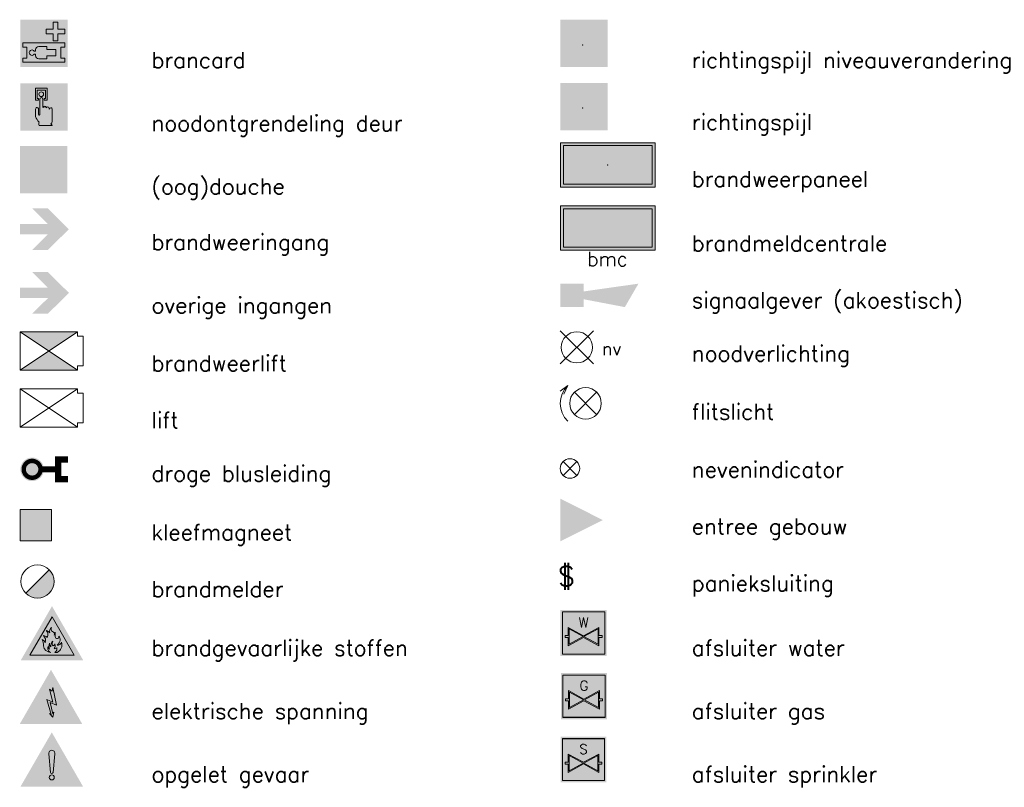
# Model space of a CAD drawing. Header units: millimetres. Extents: x -13022 to 1371524, y -38729 to 632593.
# Tile 2 of 256: x 334067 to 343427, y 223511 to 230803. Entities that reach past the tile are written whole.
import ezdxf
from ezdxf.enums import TextEntityAlignment as Align

# ---------------------------------------------------------------- set-up
doc = ezdxf.new("R2010")
doc.units = ezdxf.units.MM
doc.header["$LTSCALE"] = 35
doc.layers.add('Al65----_beveiliging-inst', color=92, linetype='Continuous', lineweight=9)
doc.layers.add('brandveiligheid voorzieningen', color=10, linetype='Continuous', lineweight=9)
doc.layers.add('At$1a---_tekst', color=2, linetype='Continuous')
doc.styles.add('Algemeen', font='simplex.shx', dxfattribs={"height": 2.5})
doc.styles.add('Arial', font='simplex.shx')
doc.styles.add('SafetySign', font='simplex.shx')

# ---------------------------------------------------------------- blocks, each defined once
blk = doc.blocks.new('Overige ingang')
at = {"layer": 'Al65----_beveiliging-inst'}
blk.add_hatch(color=10, dxfattribs=at).paths.add_polyline_path([(-7.27, -0.47), (-10.6, 2.85), (-13.09, 2.85), (-10.6, 0.36), (-15, 0.36), (-15, -1.29), (-10.6, -1.29), (-13.09, -3.75), (-10.6, -3.75)])
at = {"layer": 'Al65----_beveiliging-inst', "linetype": 'Continuous', "lineweight": 0, "true_color": 0xffffff}
blk.add_hatch(color=7, dxfattribs=at).paths.add_polyline_path([(-10.81, 2.35), (-11.89, 2.35), (-9.39, -0.14), (-14.5, -0.14), (-14.5, -0.79), (-9.38, -0.79), (-11.88, -3.25), (-10.81, -3.25), (-7.98, -0.47)])
blk = doc.blocks.new('Brandweeringang')
at = {"layer": 'Al65----_beveiliging-inst'}
blk.add_hatch(color=10, dxfattribs=at).paths.add_polyline_path([(0, 0), (-3.33, 3.33), (-5.82, 3.33), (-3.33, 0.84), (-7.73, 0.84), (-7.73, -0.81), (-3.33, -0.81), (-5.82, -3.28), (-3.33, -3.28)])
blk = doc.blocks.new('Kleefmagneet')
at = {"layer": 'Al65----_beveiliging-inst', "linetype": 'Continuous'}
blk.add_hatch(color=92, dxfattribs=at).paths.add_polyline_path([(76.19, -67.42), (71.25, -67.42), (71.25, -72.36), (76.19, -72.36)])
at = {"layer": 'Al65----_beveiliging-inst', "color": 92, "linetype": 'Continuous'}
blk.add_lwpolyline([(71.25, -72.36), (76.19, -72.36), (76.19, -67.42), (71.25, -67.42)], close=True, dxfattribs=at)
blk = doc.blocks.new('Entree gebouw')
at = {"layer": 'brandveiligheid voorzieningen'}
blk.add_hatch(color=256, dxfattribs=at).paths.add_polyline_path([(71.25, -82.36), (77.98, -79), (71.25, -75.63)])
blk = doc.blocks.new('Brandmelder')
at = {"layer": 'brandveiligheid voorzieningen'}
blk.add_hatch(color=256, dxfattribs=at).paths.add_polyline_path([(76.62, -89.8, 0.198912), (75.85, -87.94), (72.13, -91.66, 0.668179)])
blk.add_line((72.13, -91.66), (75.85, -87.94), dxfattribs=at)
blk.add_circle((73.99, -89.8), 2.63, dxfattribs=at)
blk = doc.blocks.new('Brandmeldcentrale')
at = {"layer": 'Al65----_beveiliging-inst', "true_color": 0x000000}
h = blk.add_hatch(color=18, dxfattribs=at)
h.paths.add_polyline_path([(-3.25, -2.53), (10.25, -2.53), (10.25, 3), (-3.25, 3)], flags=16)
h.paths.add_polyline_path([(-3.53, -2.81), (10.53, -2.81), (10.53, 3.28), (-3.53, 3.28)])
at = {"layer": 'Al65----_beveiliging-inst', "color": 7, "true_color": 0xffffff}
blk.add_lwpolyline([(-4, -3.28), (11, -3.28), (11, 3.75), (-4, 3.75)], close=True, dxfattribs=at)
at = {"layer": 'Al65----_beveiliging-inst', "color": 255}
blk.add_lwpolyline([(-3.53, -2.81), (10.53, -2.81), (10.53, 3.28), (-3.53, 3.28)], close=True, dxfattribs=at)
at = {"layer": 'Al65----_beveiliging-inst', "color": 7, "true_color": 0xffffff}
blk.add_solid([(-4, -3.28), (11, -3.28), (-4, 3.75), (11, 3.75)], dxfattribs=at)
at = {"layer": 'Al65----_beveiliging-inst', "color": 10}
blk.add_solid([(-3.53, -2.81), (10.53, -2.81), (10.53, 3.28)], dxfattribs=at)
at = {"layer": 'Al65----_beveiliging-inst', "color": 2, "style": 'Arial'}
blk.add_text('bmc', height=2.25, dxfattribs=at).set_placement((0.2, -5.79))
blk = doc.blocks.new('Nevenindicator')
at = {"layer": 'Al65----_beveiliging-inst', "color": 92, "ltscale": 0.7}
for p, q in [((159.19, -81.94), (161.37, -79.75)), ((159.19, -79.75), (161.37, -81.94))]:
    blk.add_line(p, q, dxfattribs=at)
blk.add_circle((160.28, -80.84), 1.55, dxfattribs=at)
blk = doc.blocks.new('Brancard')
at = {"layer": 'Al65----_beveiliging-inst', "lineweight": 0}
h = blk.add_hatch(color=92, dxfattribs=at)
h.paths.add_polyline_path([(5.32, 0.38), (12.32, 0.38), (12.32, 7.38), (5.32, 7.38)])
h.paths.add_polyline_path([(12.17, 3.95), (12.17, 3.3), (11.5, 3.3), (11.5, 1.52), (12.17, 1.52), (12.17, 0.88), (5.47, 0.88), (5.47, 1.52), (6.11, 1.52), (6.11, 3.3), (5.47, 3.3), (5.47, 3.95)], flags=16)
h.paths.add_polyline_path([(9.2, 6.11), (10.31, 6.11), (10.31, 7.23), (11.06, 7.23), (11.06, 6.11), (12.17, 6.11), (12.17, 5.37), (11.06, 5.37), (11.06, 4.26), (10.31, 4.26), (10.31, 5.37), (9.2, 5.37)], flags=16)
h.paths.add_polyline_path([(8, 3.38), (9.29, 3.38), (9.29, 2.89), (10.72, 2.89), (10.72, 1.93), (9.29, 1.93), (9.29, 1.45), (8, 1.45, -0.414214), (7.52, 1.93), (7.52, 2.17), (7.3, 2.17, -3.296663), (7.3, 2.65), (7.52, 2.65), (7.52, 2.89, -0.414214)], flags=0)
at = {"layer": 'Al65----_beveiliging-inst', "color": 7, "true_color": 0xffffff}
blk.add_solid([(5.07, 0.13), (12.57, 0.13), (5.07, 7.63), (12.57, 7.63)], dxfattribs=at)
at = {"layer": 'brandveiligheid voorzieningen', "color": 7, "true_color": 0xffffff}
for points in [[(9.2, 6.11), (10.31, 6.11), (10.31, 7.23), (11.06, 7.23), (11.06, 6.11), (12.17, 6.11), (12.17, 5.37), (11.06, 5.37), (11.06, 4.26), (10.31, 4.26), (10.31, 5.37), (9.2, 5.37), (9.2, 6.11)], [(12.17, 3.95), (12.17, 3.3), (11.5, 3.3), (11.5, 1.52), (12.17, 1.52), (12.17, 0.88), (5.47, 0.88), (5.47, 1.52), (6.11, 1.52), (6.11, 3.3), (5.47, 3.3), (5.47, 3.95), (12.17, 3.95)]]:
    blk.add_lwpolyline(points, close=True, dxfattribs=at)
blk.add_lwpolyline([(8, 3.38), (9.29, 3.38), (9.29, 2.89), (10.72, 2.89), (10.72, 1.93), (9.29, 1.93), (9.29, 1.45), (8, 1.45, -0.414214), (7.52, 1.93), (7.52, 2.17), (7.3, 2.17, -3.296663), (7.3, 2.65), (7.52, 2.65), (7.52, 2.89, -0.414214), (8, 3.38)], format="xyb", close=True, dxfattribs=at)
blk = doc.blocks.new('Brandweerlift')
at = {"layer": 'Al65----_beveiliging-inst', "linetype": 'Continuous', "lineweight": 0}
h = blk.add_hatch(color=10, dxfattribs=at)
h.paths.add_polyline_path([(4.54, 3.04), (-4.54, 3.04), (0, 0)])
h.paths.add_polyline_path([(0, 0), (-4.54, -3.04), (4.54, -3.04)])
at = {"layer": 'Al65----_beveiliging-inst', "color": 7}
for p, q in [((4.54, -3.04), (-4.54, 3.04)), ((-4.54, -3.04), (4.54, 3.04))]:
    blk.add_line(p, q, dxfattribs=at)
blk.add_lwpolyline([(5.46, 0), (5.46, 2.35), (4.54, 2.35), (4.54, 3.04), (-4.54, 3.04), (-4.54, -3.04), (4.54, -3.04), (4.54, -2.35), (5.46, -2.35)], close=True, dxfattribs=at)
blk = doc.blocks.new('Lift')
at = {"layer": 'Al65----_beveiliging-inst', "color": 7}
for p, q in [((4.54, -3.04), (-4.54, 3.04)), ((-4.54, -3.04), (4.54, 3.04))]:
    blk.add_line(p, q, dxfattribs=at)
blk.add_lwpolyline([(5.46, 0), (5.46, 2.35), (4.54, 2.35), (4.54, 3.04), (-4.54, 3.04), (-4.54, -3.04), (4.54, -3.04), (4.54, -2.35), (5.46, -2.35)], close=True, dxfattribs=at)
blk = doc.blocks.new('Droge blusleiding')
at = {"layer": 'Al65----_beveiliging-inst', "true_color": 0xffffff}
h = blk.add_hatch(color=7, dxfattribs=at)
edge = h.paths.add_edge_path()
edge.add_arc((0, 0), 1.87, 180, 360)
edge.add_arc((0, 0), 1.87, 0, 180)
at = {"layer": 'Al65----_beveiliging-inst', "color": 10, "const_width": 0.7}
blk.add_lwpolyline([(-1.33, 0, 1), (1.33, 0, 1)], format="xyb", close=True, dxfattribs=at)
at = {"layer": 'Al65----_beveiliging-inst', "color": 7, "true_color": 0xffffff, "const_width": 1, "elevation": 1}
for points in [[(5.71, 1.55), (4.11, 1.55), (4.11, -1.57), (5.71, -1.57)], [(1.33, 0), (4.11, 0)]]:
    blk.add_lwpolyline(points, dxfattribs=at)
at = {"layer": 'Al65----_beveiliging-inst', "color": 10, "linetype": 'Continuous', "const_width": 0.7, "elevation": 1}
for points in [[(5.71, 1.55), (4.11, 1.55), (4.11, -1.57), (5.71, -1.57)], [(1.33, 0), (4.11, 0)]]:
    blk.add_lwpolyline(points, dxfattribs=at)
blk = doc.blocks.new('Brandweerpaneel')
at = {"layer": 'Al65----_beveiliging-inst', "true_color": 0x000000}
h = blk.add_hatch(color=18, dxfattribs=at)
h.paths.add_polyline_path([(-3.25, -2.53125), (10.25, -2.53125), (10.25, 3), (-3.25, 3)], flags=16)
h.paths.add_polyline_path([(-3.53125, -2.8125), (10.53125, -2.8125), (10.53125, 3.28125), (-3.53125, 3.28125)])
at = {"layer": 'Al65----_beveiliging-inst', "color": 7, "true_color": 0xffffff}
blk.add_lwpolyline([(-4, -3.28125), (11, -3.28125), (11, 3.75), (-4, 3.75)], close=True, dxfattribs=at)
at = {"layer": 'Al65----_beveiliging-inst', "color": 255}
blk.add_lwpolyline([(-3.53125, -2.8125), (10.53125, -2.8125), (10.53125, 3.28125), (-3.53125, 3.28125)], close=True, dxfattribs=at)
blk.add_point((3.5, 0.234375), dxfattribs=at)
at = {"layer": 'Al65----_beveiliging-inst', "color": 7, "true_color": 0xffffff}
blk.add_solid([(-4, -3.28125), (11, -3.28125), (-4, 3.75), (11, 3.75)], dxfattribs=at)
at = {"layer": 'Al65----_beveiliging-inst', "color": 10}
blk.add_solid([(-3.53125, -2.8125), (10.53125, -2.8125), (10.53125, 3.28125)], dxfattribs=at)
blk = doc.blocks.new('Panieksluiting')
at = {"layer": 'brandveiligheid voorzieningen', "lineweight": 0, "style": 'Algemeen'}
blk.add_text('$', height=3.09, dxfattribs=at).set_placement((158.43, -91.61))
blk = doc.blocks.new('Flitslicht')
at = {"layer": 'Al65----_beveiliging-inst', "color": 92, "linetype": 'Continuous'}
for p, q in [((0, 565), (-120, 476)), ((0, 565), (-60, 428)), ((106, 106), (459, 459)), ((106, 459), (459, 106))]:
    blk.add_line(p, q, dxfattribs=at)
blk.add_circle((283, 283), 250, dxfattribs=at)
blk.add_arc((283, 283), 400, 135, 225, dxfattribs=at)
blk = doc.blocks.new('Noodontgrendeling deur')
at = {"layer": 'brandveiligheid voorzieningen', "true_color": 0xffffff}
h = blk.add_hatch(color=7, dxfattribs=at)
h.paths.add_polyline_path([(-1.3623, 6.704), (-1.3623, 4.818), (-0.8616, 4.818), (-0.8616, 5.105), (-1.0867, 5.105), (-1.0867, 6.416), (0.2412, 6.416), (0.2412, 5.105), (0.0423, 5.105), (0.0423, 4.818), (0.5292, 4.818), (0.5292, 6.704)])
edge = h.paths.add_edge_path()
edge.add_line((-0.7744, 0.795), (1.2172, 0.795))
edge.add_arc((1.1848, 0.9151), 0.1244, 285.097845, 344.573813)
edge.add_arc((1.1955, 0.8747), 0.1095, 3.814851, 78.556999)
edge.add_arc((1.2155, 1.0811), 0.0991, 186.406081, 271.011898, ccw=False)
edge.add_arc((0.8951, 1.4295), 0.4225, 301.679206, 358.707701)
edge.add_line((1.3175, 1.42), (1.3175, 3.356))
edge.add_arc((1.0815, 3.3696), 0.2364, 356.700991, 450.505791)
edge.add_arc((1.0751, 3.3423), 0.2637, 89.061593, 168.70314)
edge.add_line((0.8165, 3.394), (0.8165, 3.518))
edge.add_arc((0.5556, 3.5071), 0.2611, 2.39047, 87.792584)
edge.add_arc((0.5705, 3.5064), 0.2616, 91.041001, 151.564737)
edge.add_line((0.3404, 3.631), (0.3404, 3.643))
edge.add_arc((0.0798, 3.6324), 0.2608, 2.337798, 87.799547)
edge.add_arc((0.0991, 3.6332), 0.26, 92.052962, 177.832561)
edge.add_line((-0.1607, 3.643), (-0.1607, 4.967))
edge.add_arc((-0.411, 4.968), 0.2503, 359.76141, 447.144807)
edge.add_arc((-0.3888, 4.9577), 0.2605, 92.124608, 177.943914)
edge.add_line((-0.6492, 4.967), (-0.6492, 2.557))
edge.add_arc((-0.7221, 2.5577), 0.0729, 299.050174, 359.424387, ccw=False)
edge.add_line((-0.6867, 2.494), (-0.7618, 2.457))
edge.add_line((-0.7618, 2.457), (-0.7868, 2.457))
edge.add_line((-0.7868, 2.457), (-0.8745, 2.569))
edge.add_line((-0.8745, 2.569), (-0.8745, 3.419))
edge.add_arc((-1.0861, 3.4433), 0.213, 353.435435, 446.970057)
edge.add_arc((-1.078, 3.4209), 0.2351, 89.220046, 180.466534)
edge.add_line((-1.3131, 3.419), (-1.3131, 2.282))
edge.add_line((-1.3131, 2.282), (-1.3131, 2.219))
edge.add_arc((0.9801, 3.0528), 2.4401, 199.980806, 224.025181)
edge.add_arc((-28.5646, 4.7292), 27.994, 352.668719, 353.081248, ccw=False)
edge.add_arc((-0.073, 1.0253), 0.7382, 169.723152, 198.178085)
edge = h.paths.add_edge_path(flags=17)
edge.add_arc((-0.4353, 5.7799), 0.3921, 271.833261, 357.970029)
edge.add_arc((-0.4345, 5.7425), 0.3917, 3.443844, 88.288775)
edge.add_arc((-0.4184, 5.7498), 0.3842, 90.654144, 177.583048)
edge.add_arc((-0.4087, 5.7816), 0.3939, 182.273303, 267.953611)
at = {"layer": 'Al65----_beveiliging-inst', "color": 7, "true_color": 0xffffff}
blk.add_solid([(-3.75, 0), (3.75, 0), (-3.75, 7.5), (3.75, 7.5)], dxfattribs=at)
at = {"layer": 'Al65----_beveiliging-inst', "color": 92, "lineweight": 18}
blk.add_solid([(-3.5, 0.25), (3.5, 0.25), (-3.5, 7.25), (3.5, 7.25)], dxfattribs=at)
at = {"layer": 'brandveiligheid voorzieningen', "color": 7, "true_color": 0xffffff}
for points in [[(-1.3623, 6.704), (-1.3623, 4.818)], [(0.5292, 6.704), (-1.3623, 6.704)], [(-1.0867, 5.105), (-1.0867, 6.416)], [(-1.0867, 6.416), (0.2412, 6.416)], [(0.2412, 6.416), (0.2412, 5.105)], [(0.5292, 4.818), (0.5292, 6.704)], [(-1.3623, 4.818), (-0.8616, 4.818)], [(-0.8616, 5.105), (-1.0867, 5.105)], [(-0.8616, 4.818), (-0.8616, 5.105)], [(-0.6492, 4.967), (-0.6492, 2.557)], [(-0.1607, 3.643), (-0.1607, 4.967)], [(0.2412, 5.105), (0.0423, 5.105)], [(0.0423, 5.105), (0.0423, 4.818)], [(0.0423, 4.818), (0.5292, 4.818)], [(-1.3131, 3.419), (-1.3131, 2.282)], [(-0.8745, 2.569), (-0.8745, 3.419)], [(0.3404, 3.631), (0.3404, 3.643)], [(0.8165, 3.394), (0.8165, 3.518)], [(1.3175, 1.42), (1.3175, 3.356)], [(-1.3131, 2.282), (-1.3131, 2.219)], [(-0.7868, 2.457), (-0.8745, 2.569)], [(-0.7618, 2.457), (-0.7868, 2.457)], [(-0.6867, 2.494), (-0.7618, 2.457)], [(-0.7744, 0.795), (1.2172, 0.795)]]:
    blk.add_lwpolyline(points, dxfattribs=at)
for points in [[(-0.8023, 5.766, -0.3986), (-0.4228, 6.134)], [(-0.4228, 5.388, -0.3923), (-0.8023, 5.766)], [(-0.3985, 5.218, 0.393), (-0.6492, 4.967)], [(-0.4228, 6.134, -0.3881), (-0.0435, 5.766)], [(-0.0435, 5.766, -0.3946), (-0.4228, 5.388)], [(-0.1607, 4.967, 0.4009), (-0.3985, 5.218)], [(-1.0748, 3.656, 0.4206), (-1.3131, 3.419)], [(-0.8745, 3.419, 0.4324), (-1.0748, 3.656)], [(0.0898, 3.893, 0.3928), (-0.1607, 3.643)], [(0.3404, 3.643, 0.3912), (0.0898, 3.893)], [(0.5657, 3.768, 0.2704), (0.3404, 3.631)], [(0.8165, 3.518, 0.3909), (0.5657, 3.768)], [(1.0794, 3.606, 0.3622), (0.8165, 3.394)], [(1.3175, 3.356, 0.4338), (1.0794, 3.606)], [(-1.3131, 2.219, 0.1053), (-0.7744, 1.357)], [(-0.6492, 2.557, -0.2697), (-0.6867, 2.494)], [(-0.7994, 1.157, 0.1248), (-0.7744, 0.795)], [(-0.7744, 1.357, -0.0018), (-0.7994, 1.157)], [(1.117, 1.07, 0.2541), (1.3175, 1.42)], [(1.2172, 0.982, -0.3869), (1.117, 1.07)], [(1.3047, 0.882, 0.3382), (1.2172, 0.982)], [(1.2172, 0.795, 0.2655), (1.3047, 0.882)]]:
    blk.add_lwpolyline(points, format="xyb", dxfattribs=at)
blk.add_point((0, 3.75), dxfattribs=at)
blk = doc.blocks.new('brandgevaarlijke stoffen')
at = {"layer": 'brandveiligheid voorzieningen'}
h = blk.add_hatch(color=256, dxfattribs=at)
h.dxf.hatch_style = 1
h.paths.add_polyline_path([(-6.2, 0), (6.2, 0), (0, 10.74)])
h.paths.add_polyline_path([(0, 8.64), (4.38, 1.05), (-4.38, 1.05)], flags=16)
h.paths.add_polyline_path([(-0.09, 6.55, 0.507718), (0.11, 5.75, -0.405098), (0.43, 5.01, 0.183345), (0.6, 5.62, -0.045823), (0.62, 4.87, 0.265793), (0.89, 4.33, 0.683599), (1.34, 4.81, -0.162065), (1.61, 4.03, -0.189056), (1, 2.99, 0.380638), (1.86, 3.61, -0.387528), (1.04, 1.59), (0.54, 1.59, 0.36023), (0.95, 2.58, -0.458042), (0.42, 2.35, 0.354214), (0.53, 3.26, -0.301826), (0.33, 2.93, -0.423145), (0.07, 3.03, -0.238651), (0.17, 3.82, 0.2988), (-0.22, 2.69, -0.319145), (-0.5, 3.39, 0.18213), (-0.49, 2.21, -0.234285), (-0.78, 2.74, 0.475575), (-0.23, 1.59, -0.378443), (-1.7, 2.9, 0.15245), (-1.98, 4.12, -0.281566), (-1.33, 3.48, 0.260877), (-1.69, 4.93, -0.122252), (-1.02, 4.63, 0.512709), (-0.87, 4.68, 0.294464), (-1.18, 5.93, -0.201621), (-0.46, 5.44, -0.233184)], flags=0)
h.paths.add_polyline_path([(1.68, 1.38), (1.68, 1.33), (-0.87, 1.33), (-0.87, 1.38)], flags=0)
h.paths.add_polyline_path([(-1.33, 3.48, 0.281566), (-1.98, 4.12, -0.15245), (-1.7, 2.9, 0.378443), (-0.23, 1.59, -0.475575), (-0.78, 2.74, 0.234285), (-0.49, 2.21, -0.18213), (-0.5, 3.39, 0.319145), (-0.22, 2.69, -0.2988), (0.17, 3.82, 0.238651), (0.07, 3.03, 0.423145), (0.33, 2.93, 0.301826), (0.53, 3.26, -0.354214), (0.42, 2.35, 0.458042), (0.95, 2.58, -0.36023), (0.54, 1.59), (1.04, 1.59, 0.387528), (1.86, 3.61, -0.380638), (1, 2.99, 0.189056), (1.61, 4.03, 0.162065), (1.34, 4.81, -0.683599), (0.89, 4.33, -0.265793), (0.62, 4.87, 0.045823), (0.6, 5.62, -0.183345), (0.43, 5.01, 0.405098), (0.11, 5.75, -0.507718), (-0.09, 6.55, 0.233184), (-0.46, 5.44, 0.201621), (-1.18, 5.93, -0.294464), (-0.87, 4.68, -0.512709), (-1.02, 4.63, 0.122252), (-1.69, 4.93, -0.260877)], flags=0)
h = blk.add_hatch(color=50, dxfattribs=at)
h.dxf.hatch_style = 1
h.paths.add_polyline_path([(-4.38, 1.05), (4.38, 1.05), (0, 8.64)])
h = blk.add_hatch(color=256, dxfattribs=at)
h.dxf.hatch_style = 1
h.paths.add_polyline_path([(-0.87, 4.68, -0.512709), (-1.02, 4.63, 0.122252), (-1.69, 4.93, -0.260877), (-1.33, 3.48, 0.281566), (-1.98, 4.12, -0.15245), (-1.7, 2.9, 0.378443), (-0.23, 1.59, -0.475575), (-0.78, 2.74, 0.234285), (-0.49, 2.21, -0.18213), (-0.5, 3.39, 0.319145), (-0.22, 2.69, -0.2988), (0.17, 3.82, 0.238651), (0.07, 3.03, 0.423145), (0.33, 2.93, 0.301826), (0.53, 3.26, -0.354214), (0.42, 2.35, 0.458042), (0.95, 2.58, -0.36023), (0.54, 1.59), (1.04, 1.59, 0.387528), (1.86, 3.61, -0.380638), (1, 2.99, 0.189056), (1.61, 4.03, 0.162065), (1.34, 4.81, -0.683599), (0.89, 4.33, -0.265793), (0.62, 4.87, 0.045823), (0.6, 5.62, -0.183345), (0.43, 5.01, 0.405098), (0.11, 5.75, -0.507718), (-0.09, 6.55, 0.233184), (-0.46, 5.44, 0.201621), (-1.18, 5.93, -0.294464)])
blk.add_lwpolyline([(-4.38, 1.05), (4.38, 1.05), (0, 8.64), (-4.38, 1.05)], close=True, dxfattribs=at)
blk.add_lwpolyline([(-0.87, 4.68, -0.512709), (-1.02, 4.63, 0.122252), (-1.69, 4.93, -0.260877), (-1.33, 3.48, 0.281566), (-1.98, 4.12, -0.15245), (-1.7, 2.9, 0.378443), (-0.23, 1.59, -0.475575), (-0.78, 2.74, 0.234285), (-0.49, 2.21, -0.18213), (-0.5, 3.39, 0.319145), (-0.22, 2.69, -0.2988), (0.17, 3.82, 0.238651), (0.07, 3.03, 0.423145), (0.33, 2.93, 0.301826), (0.53, 3.26, -0.354214), (0.42, 2.35, 0.458042), (0.95, 2.58, -0.36023), (0.54, 1.59), (1.04, 1.59, 0.387528), (1.86, 3.61, -0.380638), (1, 2.99, 0.189056), (1.61, 4.03, 0.162065), (1.34, 4.81, -0.683599), (0.89, 4.33, -0.265793), (0.62, 4.87, 0.045823), (0.6, 5.62, -0.183345), (0.43, 5.01, 0.405098), (0.11, 5.75, -0.507718), (-0.09, 6.55, 0.233184), (-0.46, 5.44, 0.201621), (-1.18, 5.93, -0.294464), (-0.87, 4.68, -0.512709)], format="xyb", close=True, dxfattribs=at)
blk = doc.blocks.new('Opgelet gevaar')
at = {"layer": 'Al65----_beveiliging-inst'}
h = blk.add_hatch(color=50, dxfattribs=at)
h.dxf.hatch_style = 1
h.paths.add_polyline_path([(-4.38, 1.05), (4.38, 1.05), (0, 8.64)])
at = {"layer": 'brandveiligheid voorzieningen'}
h = blk.add_hatch(color=256, dxfattribs=at)
h.dxf.hatch_style = 1
h.paths.add_polyline_path([(-6.2, 0), (6.2, 0), (0, 10.74)])
h.paths.add_polyline_path([(0, 8.64), (4.38, 1.05), (-4.38, 1.05)], flags=16)
h = blk.add_hatch(color=256, dxfattribs=at)
h.dxf.hatch_style = 1
h.paths.add_polyline_path([(-0.25, 2.81, 0.907553), (0.25, 2.81), (0.61, 6.52, 1.101864), (-0.61, 6.52)])
h.paths.add_polyline_path([(-0.5, 1.83, 1), (0.5, 1.83, 1)])
for points in [[(-0.25, 2.81, 0.907553), (0.25, 2.81), (0.61, 6.52, 1.101864), (-0.61, 6.52), (-0.25, 2.81, 0.907553)], [(-0.5, 1.83, 1), (0.5, 1.83, 1), (-0.5, 1.83, 1)]]:
    blk.add_lwpolyline(points, format="xyb", close=True, dxfattribs=at)
blk = doc.blocks.new('Afsluiter water')
at = {"layer": 'Al65----_beveiliging-inst', "true_color": 0x000000}
blk.add_hatch(color=18, dxfattribs=at).paths.add_polyline_path([(21.81, 2.93), (21.81, 1.62), (19.37, 2.95), (16.93, 1.62), (16.93, 2.93), (16.44, 2.93), (16.44, 3.27), (16.93, 3.27), (16.93, 4.55), (19.37, 3.22), (21.81, 4.55), (21.81, 3.27), (22.3, 3.27), (22.3, 2.93)])
at = {"layer": 'Al65----_beveiliging-inst', "linetype": 'Continuous'}
h = blk.add_hatch(color=160, dxfattribs=at)
h.paths.add_polyline_path([(21.66, 1.87), (21.66, 4.3), (19.43, 3.09)])
h.paths.add_polyline_path([(17.08, 1.87), (17.08, 4.3), (19.31, 3.09)])
at = {"layer": 'Al65----_beveiliging-inst', "color": 7}
for p, q in [((16.01, 7.02), (22.74, 7.02)), ((16.01, 0.29), (16.01, 7.02)), ((22.74, 7.02), (22.74, 0.29)), ((22.74, 0.29), (16.01, 0.29))]:
    blk.add_line(p, q, dxfattribs=at)
at = {"layer": 'Al65----_beveiliging-inst', "color": 18, "true_color": 0x000000}
for p, q in [((16.03, 7), (22.71, 7)), ((16.03, 0.32), (16.03, 7)), ((22.71, 7), (22.71, 0.32)), ((22.71, 0.32), (16.03, 0.32))]:
    blk.add_line(p, q, dxfattribs=at)
at = {"layer": 'Al65----_beveiliging-inst', "color": 255}
for p, q in [((16.44, 2.93), (16.44, 3.27)), ((16.44, 3.27), (16.93, 3.27)), ((16.93, 3.27), (16.93, 4.55)), ((16.93, 4.55), (19.37, 3.22)), ((17.08, 1.87), (17.08, 4.3)), ((17.08, 4.3), (19.31, 3.09)), ((19.37, 3.22), (21.81, 4.55)), ((21.66, 4.3), (19.43, 3.09)), ((21.66, 1.87), (21.66, 4.3)), ((21.81, 4.55), (21.81, 3.27)), ((21.81, 3.27), (22.3, 3.27)), ((22.3, 3.27), (22.3, 2.93)), ((16.93, 2.93), (16.44, 2.93)), ((19.37, 2.95), (16.93, 1.62)), ((16.93, 1.62), (16.93, 2.93)), ((19.31, 3.09), (17.08, 1.87)), ((21.81, 1.62), (19.37, 2.95)), ((19.43, 3.09), (21.66, 1.87)), ((21.81, 2.93), (21.81, 1.62)), ((22.3, 2.93), (21.81, 2.93))]:
    blk.add_line(p, q, dxfattribs=at)
at = {"layer": 'Al65----_beveiliging-inst', "color": 7, "true_color": 0xffffff}
blk.add_solid([(15.71, 0), (23.03, 0), (15.71, 7.32), (23.03, 7.32)], dxfattribs=at)
at = {"layer": 'Al65----_beveiliging-inst', "color": 18, "linetype": 'Continuous', "true_color": 0x000000, "style": 'SafetySign'}
blk.add_text('W', height=1.56, dxfattribs=at).set_placement((19.37, 5.32), align=Align.MIDDLE)
blk = doc.blocks.new('Afsluiter sprinkler')
at = {"layer": 'Al65----_beveiliging-inst', "true_color": 0x000000}
blk.add_hatch(color=18, dxfattribs=at).paths.add_polyline_path([(21.75, 2.97), (21.75, 1.67), (19.34, 2.99), (16.92, 1.67), (16.92, 2.97), (16.44, 2.97), (16.44, 3.3), (16.92, 3.3), (16.92, 4.57), (19.34, 3.26), (21.75, 4.57), (21.75, 3.3), (22.24, 3.3), (22.24, 2.97)])
at = {"layer": 'Al65----_beveiliging-inst', "linetype": 'Continuous', "true_color": 0xff0000}
h = blk.add_hatch(color=1, dxfattribs=at)
h.paths.add_polyline_path([(21.61, 1.92), (21.61, 4.33), (19.4, 3.12)])
h.paths.add_polyline_path([(17.07, 1.92), (17.07, 4.33), (19.28, 3.12)])
at = {"layer": 'Al65----_beveiliging-inst', "color": 7}
for p, q in [((16, 7.03), (22.67, 7.03)), ((16, 0.36), (16, 7.03)), ((22.67, 7.03), (22.67, 0.36)), ((22.67, 0.36), (16, 0.36))]:
    blk.add_line(p, q, dxfattribs=at)
at = {"layer": 'Al65----_beveiliging-inst', "color": 18, "true_color": 0x000000}
for p, q in [((16.03, 7), (22.65, 7)), ((16.03, 0.38), (16.03, 7)), ((22.65, 7), (22.65, 0.38)), ((22.65, 0.38), (16.03, 0.38))]:
    blk.add_line(p, q, dxfattribs=at)
at = {"layer": 'Al65----_beveiliging-inst', "color": 255}
for p, q in [((16.44, 2.97), (16.44, 3.3)), ((16.44, 3.3), (16.92, 3.3)), ((16.92, 3.3), (16.92, 4.57)), ((16.92, 4.57), (19.34, 3.26)), ((17.07, 1.92), (17.07, 4.33)), ((17.07, 4.33), (19.28, 3.12)), ((19.28, 3.12), (17.07, 1.92)), ((19.34, 3.26), (21.75, 4.57)), ((21.61, 4.33), (19.4, 3.12)), ((19.4, 3.12), (21.61, 1.92)), ((21.61, 1.92), (21.61, 4.33)), ((21.75, 4.57), (21.75, 3.3)), ((21.75, 3.3), (22.24, 3.3)), ((22.24, 3.3), (22.24, 2.97)), ((16.92, 2.97), (16.44, 2.97)), ((19.34, 2.99), (16.92, 1.67)), ((16.92, 1.67), (16.92, 2.97)), ((21.75, 1.67), (19.34, 2.99)), ((21.75, 2.97), (21.75, 1.67)), ((22.24, 2.97), (21.75, 2.97))]:
    blk.add_line(p, q, dxfattribs=at)
at = {"layer": 'Al65----_beveiliging-inst', "color": 7, "true_color": 0xffffff}
blk.add_solid([(15.71, 0.07), (22.96, 0.07), (15.71, 7.32), (22.96, 7.32)], dxfattribs=at)
at = {"layer": 'Al65----_beveiliging-inst', "color": 18, "linetype": 'Continuous', "true_color": 0x000000, "style": 'SafetySign'}
blk.add_text('S', height=1.54, dxfattribs=at).set_placement((19.34, 5.34), align=Align.MIDDLE)
blk = doc.blocks.new('Afsluiter gas')
at = {"layer": 'brandveiligheid voorzieningen', "true_color": 0x000000}
blk.add_hatch(color=18, dxfattribs=at).paths.add_polyline_path([(21.81, 2.93), (21.81, 1.62), (19.37, 2.95), (16.93, 1.62), (16.93, 2.93), (16.44, 2.93), (16.44, 3.27), (16.93, 3.27), (16.93, 4.55), (19.37, 3.22), (21.81, 4.55), (21.81, 3.27), (22.3, 3.27), (22.3, 2.93)])
at = {"layer": 'brandveiligheid voorzieningen'}
h = blk.add_hatch(color=50, dxfattribs=at)
h.paths.add_polyline_path([(21.66, 1.87), (21.66, 4.3), (19.43, 3.09)])
h.paths.add_polyline_path([(17.08, 1.87), (17.08, 4.3), (19.31, 3.09)])
at = {"layer": 'Al65----_beveiliging-inst', "color": 7}
for p, q in [((16.01, 7.02), (22.74, 7.02)), ((16.01, 0.29), (16.01, 7.02)), ((22.74, 7.02), (22.74, 0.29)), ((22.74, 0.29), (16.01, 0.29))]:
    blk.add_line(p, q, dxfattribs=at)
at = {"layer": 'Al65----_beveiliging-inst', "color": 18, "true_color": 0x000000}
for p, q in [((16.03, 7), (22.71, 7)), ((16.03, 0.32), (16.03, 7)), ((22.71, 0.32), (16.03, 0.32))]:
    blk.add_line(p, q, dxfattribs=at)
at = {"layer": 'brandveiligheid voorzieningen', "color": 18, "true_color": 0x000000}
blk.add_line((22.71, 7), (22.71, 0.32), dxfattribs=at)
at = {"layer": 'brandveiligheid voorzieningen', "color": 255}
for p, q in [((16.44, 2.93), (16.44, 3.27)), ((16.44, 3.27), (16.93, 3.27)), ((16.93, 3.27), (16.93, 4.55)), ((16.93, 4.55), (19.37, 3.22)), ((17.08, 1.87), (17.08, 4.3)), ((17.08, 4.3), (19.31, 3.09)), ((19.37, 3.22), (21.81, 4.55)), ((21.66, 4.3), (19.43, 3.09)), ((21.66, 1.87), (21.66, 4.3)), ((21.81, 4.55), (21.81, 3.27)), ((21.81, 3.27), (22.3, 3.27)), ((22.3, 3.27), (22.3, 2.93)), ((16.93, 2.93), (16.44, 2.93)), ((19.37, 2.95), (16.93, 1.62)), ((16.93, 1.62), (16.93, 2.93)), ((19.31, 3.09), (17.08, 1.87)), ((21.81, 1.62), (19.37, 2.95)), ((19.43, 3.09), (21.66, 1.87)), ((21.81, 2.93), (21.81, 1.62)), ((22.3, 2.93), (21.81, 2.93))]:
    blk.add_line(p, q, dxfattribs=at)
at = {"layer": 'brandveiligheid voorzieningen', "color": 7, "true_color": 0xffffff}
blk.add_solid([(15.71, 0), (23.03, 0), (15.71, 7.32), (23.03, 7.32)], dxfattribs=at)
at = {"layer": 'brandveiligheid voorzieningen', "color": 18, "linetype": 'Continuous', "true_color": 0x000000, "style": 'SafetySign'}
blk.add_text('G', height=1.56, dxfattribs=at).set_placement((19.37, 5.33), align=Align.MIDDLE)
blk = doc.blocks.new('(Oog)douche')
at = {"layer": 'Al65----_beveiliging-inst', "linetype": 'Continuous', "lineweight": 9}
h = blk.add_hatch(color=92, dxfattribs=at)
h.paths.add_polyline_path([(-4.06, 0.19), (2.94, 0.19), (2.94, 7.19), (-4.06, 7.19)])
h.paths.add_polyline_path([(-1.67, 4.76, -0.028434), (-1.68, 4.72, -0.737809), (-0.94, 4.56, -0.737809), (-0.18, 4.56, -0.737809), (0.56, 4.72, -0.028434), (0.56, 4.76, -1), (1.35, 4.76, -0.774307), (0.61, 4.57, -0.028434), (0.61, 4.53, -0.860443), (-0.17, 4.41, -0.911169), (-0.95, 4.41, -0.860443), (-1.73, 4.53, -0.028434), (-1.72, 4.57, -0.774307), (-2.46, 4.76, -1)], flags=16)
h.paths.add_polyline_path([(-2.16, 6.01), (-0.93, 6.01), (-0.93, 6.67), (-0.19, 6.67), (-0.19, 6.01), (1.04, 6.01), (1.04, 5.27), (-2.16, 5.27)], flags=16)
h.paths.add_polyline_path([(-2, 4.01, -1), (-2.79, 4.01, -1)], flags=16)
h.paths.add_polyline_path([(-2.33, 3.26, -1), (-3.12, 3.26, -1)], flags=16)
h.paths.add_polyline_path([(-1.1, 3.72, -1), (-1.89, 3.72, -1)], flags=16)
h.paths.add_polyline_path([(-2.66, 2.51, -1), (-3.45, 2.51, -1)], flags=16)
h.paths.add_polyline_path([(-1.27, 2.92, -1), (-2.06, 2.92, -1)], flags=16)
h.paths.add_polyline_path([(-0.16, 3.63, -1), (-0.95, 3.63, -1)], flags=16)
h.paths.add_polyline_path([(-1.44, 2.12, -1), (-2.23, 2.12, -1)], flags=16)
h.paths.add_polyline_path([(-0.16, 2.81, -1), (-0.95, 2.81, -1)], flags=16)
h.paths.add_polyline_path([(0.78, 3.72, -1), (-0.01, 3.72, -1)], flags=16)
h.paths.add_polyline_path([(-0.16, 1.99, -1), (-0.95, 1.99, -1)], flags=16)
h.paths.add_polyline_path([(0.94, 2.92, -1), (0.15, 2.92, -1)], flags=16)
h.paths.add_polyline_path([(1.68, 4.01, -1), (0.88, 4.01, -1)], flags=16)
h.paths.add_polyline_path([(1.11, 2.12, -1), (0.32, 2.12, -1)], flags=16)
h.paths.add_polyline_path([(2, 3.26, -1), (1.21, 3.26, -1)], flags=16)
h.paths.add_polyline_path([(2.33, 2.51, -1), (1.54, 2.51, -1)], flags=16)
at = {"layer": 'Al65----_beveiliging-inst', "color": 7, "true_color": 0xffffff}
blk.add_solid([(-4.31, -0.06), (3.19, -0.06), (-4.31, 7.44), (3.19, 7.44)], dxfattribs=at)
blk.add_solid([(-4.31, -0.06), (3.19, -0.06), (-4.31, 7.44), (3.19, 7.44)], dxfattribs=at)
blk = doc.blocks.new('Elektrische spanning')
at = {"layer": 'Al65----_beveiliging-inst'}
blk.add_hatch(color=50, dxfattribs=at).paths.add_polyline_path([(-4.38, 1.05), (4.38, 1.05), (0, 8.64)])
at = {"layer": 'brandveiligheid voorzieningen'}
h = blk.add_hatch(color=256, dxfattribs=at)
h.paths.add_polyline_path([(0, 10.74), (-6.2, 0), (6.2, 0)])
h.paths.add_polyline_path([(4.38, 1.05), (-4.38, 1.05), (0, 8.64)], flags=16)
blk.add_hatch(color=256, dxfattribs=at).paths.add_polyline_path([(0.39, 7.21), (0.22, 6.52), (-0.31, 6.91), (0.39, 4.34), (-0.84, 4.9), (0.02, 1.93), (-0.31, 2.1), (0.35, 1.35), (0.55, 2.33), (0.35, 2.02), (-0.17, 4.3), (1.1, 3.72)])
blk.add_lwpolyline([(0.39, 7.21), (0.22, 6.52), (-0.31, 6.91), (0.39, 4.34), (-0.84, 4.9), (0.02, 1.93), (-0.31, 2.1), (0.35, 1.35), (0.55, 2.33), (0.35, 2.02), (-0.17, 4.3), (1.1, 3.72), (0.39, 7.21)], close=True, dxfattribs=at)
blk = doc.blocks.new('Signaalgever (akoestisch)')
at = {"layer": 'Al65----_beveiliging-inst', "color": 10, "linetype": 'Continuous'}
for points in [[(3.71, 0), (3.71, 3.71), (0, 0), (0, 3.71)], [(10.23, 0), (12.38, 3.71), (3.71, 1.24), (3.71, 2.48)]]:
    blk.add_solid(points, dxfattribs=at)
blk = doc.blocks.new('Noodverlichting')
at = {"layer": 'Al65----_beveiliging-inst', "color": 92}
for p, q in [((164, -62.36), (158.75, -57.12)), ((158.75, -62.36), (164, -57.12))]:
    blk.add_line(p, q, dxfattribs=at)
blk.add_circle((161.38, -59.74), 2.47, dxfattribs=at)
at = {"layer": 'Al65----_beveiliging-inst', "color": 7, "style": 'Algemeen'}
blk.add_text('nv', height=2.063, dxfattribs=at).set_placement((165.33, -60.96))

msp = doc.modelspace()

# ---------------------------------------------------------------- hatches: boundary and pattern name
at = {"layer": 'Al65----_beveiliging-inst', "true_color": 0xffffff}
for points in [[(339564.305, 230708.268), (339555.185, 230507.658), (339483.005, 230436.96), (339486.965, 230573.388), (339371.645, 230459.514), (339316.925, 230514.372), (339430.445, 230630.73), (339292.385, 230626.326), (339365.405, 230699.19)], [(339338.585, 230107.296), (339440.465, 230107.296), (339588.665, 229976.718), (339441.605, 229847.922), (339339.725, 229847.922), (339438.905, 229938.066), (339275.705, 229938.396), (339275.705, 230015.148), (339438.485, 230015.394)]]:
    msp.add_hatch(color=7, dxfattribs=at).paths.add_polyline_path(points)

# ---------------------------------------------------------------- linework, layer by layer
at = {"layer": 'Al65----_beveiliging-inst', "color": 7, "true_color": 0xffffff}
for p in [(339417.155, 230562.606), (339417.155, 229962.606)]:
    msp.add_point(p, dxfattribs=at)
for points in [[(339207.155, 230352.606), (339657.155, 230352.606), (339207.155, 230802.606), (339657.155, 230802.606)], [(339207.155, 230352.606), (339657.155, 230352.606), (339207.155, 230802.606), (339657.155, 230802.606)], [(339207.155, 229752.606), (339657.155, 229752.606), (339207.155, 230202.606), (339657.155, 230202.606)], [(339207.155, 229752.606), (339657.155, 229752.606), (339207.155, 230202.606), (339657.155, 230202.606)]]:
    msp.add_solid(points, dxfattribs=at)
at = {"layer": 'Al65----_beveiliging-inst', "color": 92, "ltscale": 0.2}
for points in [[(339222.155, 230367.606), (339642.155, 230367.606), (339222.155, 230787.606), (339642.155, 230787.606)], [(339222.155, 229767.606), (339642.155, 229767.606), (339222.155, 230187.606), (339642.155, 230187.606)]]:
    msp.add_solid(points, dxfattribs=at)

# ---------------------------------------------------------------- block references
for name, p, xscale, yscale, zscale in [('Noodontgrendeling deur', (334296.997, 229749.005), 60, 60, 60), ('Flitslicht', (339275.868, 226987.685), 0.599999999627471, 0.599999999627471, 0.599999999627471), ('brandgevaarlijke stoffen', (334373.765, 224716.222), 48, 48, 48), ('Afsluiter water', (338264.915, 224757.356), 60, 60, 60), ('Afsluiter gas', (338268.532, 224156.542), 60, 60, 60), ('Opgelet gevaar', (334371.723, 223517.361), 48, 48, 48), ('Afsluiter sprinkler', (338265.833, 223553.04), 60, 60, 60)]:
    msp.add_blockref(name, p, dxfattribs=dict(xscale=xscale, yscale=yscale, zscale=zscale))
at = {"ltscale": 0.1}
for name, p, xscale, yscale, zscale in [('(Oog)douche', (334329.62, 229156.128), 60, 60, 60), ('Signaalgever (akoestisch)', (339205.655, 228072.606), 60, 60, 60), ('Noodverlichting', (329680.424, 231274.427), 60, 60, 60), ('Elektrische spanning', (334364.234, 224111.496), 48, 48, 48)]:
    msp.add_blockref(name, p, dxfattribs=dict(at, xscale=xscale, yscale=yscale, zscale=zscale))
at = {"layer": 'Al65----_beveiliging-inst', "xscale": 60, "yscale": 60, "zscale": 60}
for name, p in [('Brancard', (333767.014, 230344.995)), ('Brandweerpaneel', (339447.155, 229409.481)), ('Brandweeringang', (334533.332, 228811.451)), ('Brandmeldcentrale', (339447.155, 228809.481)), ('Overige ingang', (334970.965, 228235.378)), ('Brandweerlift', (334343.571, 227655.272)), ('Lift', (334343.571, 227115.272)), ('Droge blusleiding', (334184.697, 226531.458)), ('Nevenindicator', (329680.424, 231389.662)), ('Entree gebouw', (334932.155, 230789.662)), ('Kleefmagneet', (329796.102, 230194.427)), ('Brandmelder', (329796.102, 230854.427)), ('Panieksluiting', (329677.915, 230919.111))]:
    msp.add_blockref(name, p, dxfattribs=at)

# ---------------------------------------------------------------- texts
at = {"layer": 'At$1a---_tekst', "color": 2, "linetype": 'Continuous', "style": 'Algemeen'}
for s, p in [('brancard', (335320.232, 230298.994)), ('richtingspijl niveauverandering', (340456.285, 230298.994)), ('noodontgrendeling deur', (335320.232, 229698.994)), ('richtingspijl', (340456.285, 229710.242)), ('brandweerpaneel', (340456.285, 229169.714)), ('(oog)douche', (335320.232, 229098.994)), ('brandweeringang', (335320.232, 228570.242)), ('brandmeldcentrale', (340456.285, 228558.994)), ('signaalgever (akoestisch)', (340456.285, 228018.994)), ('overige ingangen', (335320.232, 227969.714)), ('noodverlichting', (340456.285, 227512.279)), ('brandweerlift', (335320.232, 227418.994)), ('flitslicht', (340456.285, 226958.639)), ('lift', (335320.232, 226878.994)), ('nevenindicator', (340456.285, 226409.108)), ('droge blusleiding', (335320.232, 226372.279)), ('entree gebouw', (340456.285, 225869.108)), ('kleefmagneet', (335320.232, 225813.874)), ('brandmelder', (335320.232, 225273.874)), ('panieksluiting', (340456.285, 225329.108)), ('brandgevaarlijke stoffen', (335320.232, 224715.468)), ('afsluiter water', (340456.285, 224715.468)), ('elektrische spanning', (335320.232, 224115.468)), ('afsluiter gas', (340456.285, 224115.468)), ('opgelet gevaar', (335320.232, 223515.468)), ('afsluiter sprinkler', (340456.285, 223515.468))]:
    msp.add_text(s, height=150, dxfattribs=at).set_placement(p, align=Align.BOTTOM_LEFT)

doc.saveas('drawing.dxf')
